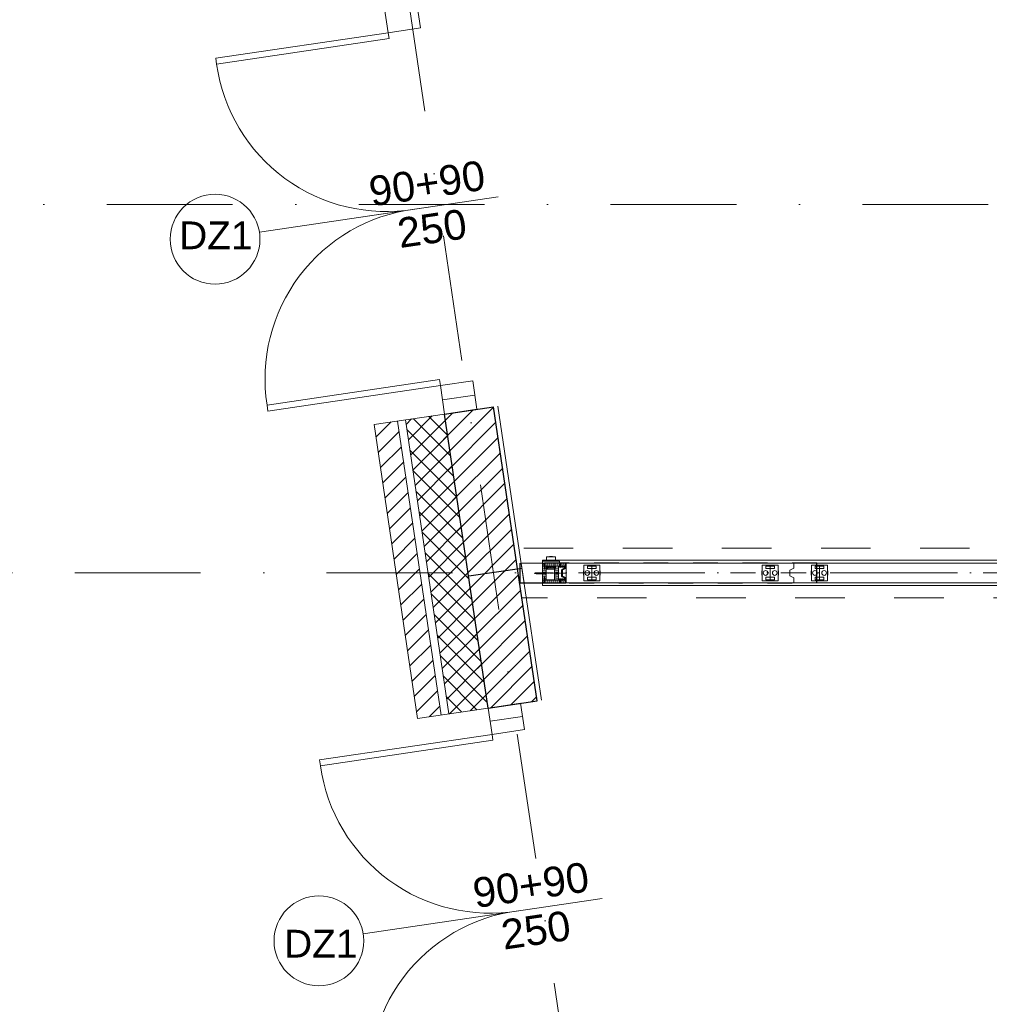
# Model space of a CAD drawing. Header units: metres. Extents: x 10441 to 19716, y -6570 to 1447.
# Tile 20 of 57: x 14392 to 14881, y -4026 to -3529. Entities that reach past the tile are written whole.
import ezdxf
from ezdxf.enums import TextEntityAlignment as Align

# ---------------------------------------------------------------- set-up
doc = ezdxf.new("R2010")
doc.units = ezdxf.units.M
doc.header["$MEASUREMENT"] = 0
for name, pattern in [('8', [0.5, 0.25, -0.25]), ('DASHDOT', [25.4, 12.7, -6.35, 0, -6.35]), ('DASHDOTX2', [50.8, 25.4, -12.7, 0, -12.7]), ('MITTELLINIE', [0.6, 0.5, -0.05, 0, -0.05])]:
    doc.linetypes.add(name, pattern=pattern)
doc.layers.get('0').update_dxf_attribs({"color": 8})
for name, color, linetype, lineweight in [('#elektryczne', 8, 'Continuous', 20), ('A_B.CIENKIE', 8, 'Continuous', 9), ('A_DRZWI', 8, 'Continuous', 5), ('A_HACZE', 8, 'Continuous', 5), ('A_OSIE', 8, 'Continuous', 13), ('A_OZACZENIE DRZWI', 8, 'Continuous', 13), ('A_OZNACZENIA OKIEN', 8, 'Continuous', 13), ('A_PROJEKTOWANE ŚCIANY MUROWANE NOŚNE', 8, 'Continuous', 30), ('A_STOLARKA', 8, 'Continuous', 5), ('A_TYNK', 8, 'Continuous', 5), ('A_WYMIARY WEWNETRZNE', 8, 'Continuous', 18), ('Baus.Wand', 8, 'Continuous', 5), ('Befestigungsmaterial', 8, 'Continuous', 5), ('dk_budowa', 8, 'Continuous', 9), ('Dorma', 8, 'Continuous', 5), ('Dormakaba', 8, 'Continuous', 5), ('Elementprofile', 8, 'Continuous', 5), ('Holz', 8, 'Continuous', 5), ('Kunststoff', 8, 'Continuous', 5), ('Linie 0.18', 8, 'Continuous', 5), ('MITTELLINIE', 8, 'MITTELLINIE', 5)]:
    doc.layers.add(name, color=color, linetype=linetype, lineweight=lineweight)
doc.layers.add('A_OZNACZENIA WARSTW', color=8, linetype='Continuous')
doc.styles.add('ARIAL', font='arial.ttf')
doc.styles.add('m1_romans', font='romans.shx', dxfattribs={"width": 0.8})

# ---------------------------------------------------------------- blocks, each defined once
blk = doc.blocks.new('A$C2DA918A7')
at = {"layer": 'A_OZACZENIE DRZWI'}
blk.add_line((-34.51, 0), (34.51, 0), dxfattribs=at)
at = {"layer": 'A_OZACZENIE DRZWI', "ltscale": 0.1, "style": 'm1_romans', "width": 0.8}
blk.add_attdef('SZEROKOSC', text='', height=10, rotation=360, dxfattribs=at).set_placement((0, 0), align=Align.BOTTOM_CENTER)
blk.add_attdef('WYSOKOSC', text='', height=10, rotation=360, dxfattribs=at).set_placement((-0.85, -3.39), align=Align.TOP_CENTER)
blk = doc.blocks.new('STRICH')
at = {"layer": 'Linie 0.18'}
blk.add_lwpolyline([(0, 15), (-0.6, 14.1), (-0.8, 12.8), (-0.8, 11.7), (-0.7, 10.3), (-0.7, 8.8), (-0.3, 7.7), (-0.1, 6.6), (0.2, 5.8), (0.2, 3.9), (0.1, 3), (-0.3, 1.7), (-0.1, 0.6), (0, 0)], dxfattribs=at)
blk = doc.blocks.new('VariflexML-Z_Profil')
at = {"layer": 'Kunststoff'}
for p, q in [((-10.1, 0), (-3.8, 0)), ((3.8, 0), (7.7, 0)), ((-22.4, -4.5), (-16.6, -1.8)), ((-17.3, -4.3), (-21.6, -6.3)), ((-16.2, -1.7), (-15.9, -1.7)), ((-15.5, -1.9), (-14.9, -3)), ((-10.8, -5.5), (-14, -5.5)), ((-13, -2.5), (-13, -2)), ((-12.7, -1.7), (-11.7, -1.7)), ((-10.4, -0.9), (-10.4, -0.3)), ((-6.3, -2.5), (-7.4, -2.5)), ((-6, -3), (-6, -2.8)), ((-5, -2.8), (-5, -3)), ((4.7, -2.5), (-4.7, -2.5)), ((-3.5, -0.3), (-3.5, -0.5)), ((-3.2, -0.8), (3.2, -0.8)), ((3.5, -0.5), (3.5, -0.3)), ((5, -3), (5, -2.8)), ((6, -2.8), (6, -3)), ((7.7, -2.5), (6.3, -2.5)), ((8, -0.3), (8, -2.2))]:
    blk.add_line(p, q, dxfattribs=at)
at = {"layer": 'Kunststoff', "extrusion": (0, 0, -1)}
for centre, radius, start, end in [((22, -5.4), 1, 245, 65), ((16.2, -2.7), 1, 65, 90), ((14, -2.5), 3, 270, 316.7438), ((15.9, -2.2), 0.5, 90, 150), ((12.7, -2), 0.3, 0, 90), ((11.7, -2), 0.3, 90, 188.8499), ((10.8, -2.5), 3, 188.2132, 270), ((10.1, -0.3), 0.3, 0, 90), ((10.1, -0.9), 0.3, 283.3424, 0), ((5.5, -3), 0.5, 180, 0), ((3.8, -0.3), 0.3, 90, 180), ((-3.8, -0.3), 0.3, 0, 90), ((-5.5, -3), 0.5, 180, 0), ((-7.7, -0.3), 0.3, 90, 180), ((-7.7, -2.2), 0.3, 180, 270)]:
    blk.add_arc(centre, radius, start, end, dxfattribs=at)
at = {"layer": 'Kunststoff'}
for centre, radius, start, end in [((-16.9, -5.2), 1, 43.2562, 115), ((-14, -2.5), 1, 210, 0), ((-10.4, -2.2), 1, 171.1501, 76.6576), ((-7.4, -3), 0.5, 90, 171.7868), ((-6.3, -2.8), 0.3, 0, 90), ((-4.7, -2.8), 0.3, 90, 180), ((-3.2, -0.5), 0.3, 180, 270), ((3.2, -0.5), 0.3, 270, 0), ((4.7, -2.8), 0.3, 0, 90), ((6.3, -2.8), 0.3, 90, 180)]:
    blk.add_arc(centre, radius, start, end, dxfattribs=at)
blk = doc.blocks.new('VariflexMLK-22')
at = {"layer": 'Elementprofile'}
blk.add_lwpolyline([(-21.3, -12.5, -0.353424), (-21.1, -12.7, 0.221047), (-17, -18), (-2.1, -26, -0.277325), (0, -29.5), (0, -31.5, -0.414214), (-2.5, -34), (-17.2, -34, -0.043661), (-17.5, -34), (-19, -33.7, -0.36397), (-19.2, -33.4), (-19.2, -32.7, -0.36397), (-19, -32.4), (-18.3, -32.3, -0.043661), (-18, -32.3), (-16.7, -32.3, 0.414214), (-16.4, -32, -0.414214), (-15.4, -31, -0.414214), (-14.4, -32), (-14.4, -32.2, 0.414214), (-14.1, -32.5), (-13.2, -32.5, 0.087489), (-12.5, -32.4), (-11.8, -32.1, -0.087489), (-11.1, -32), (-2.5, -32, 0.414214), (-2, -31.5), (-2, -29.5, 0.277325), (-3.1, -27.7), (-21, -18.2, -0.277325), (-24.7, -12), (-24.7, 12, -0.277325), (-21, 18.2), (-3.1, 27.7, 0.277325), (-2, 29.5), (-2, 31.5, 0.414214), (-2.5, 32), (-11.1, 32, -0.087489), (-11.8, 32.1), (-12.5, 32.4, 0.087489), (-13.2, 32.5), (-14.1, 32.5, 0.414214), (-14.4, 32.2), (-14.4, 32, -0.414214), (-15.4, 31, -0.414214), (-16.4, 32, 0.414214), (-16.7, 32.3), (-18, 32.3, -0.043661), (-18.3, 32.3), (-19, 32.4, -0.36397), (-19.2, 32.7), (-19.2, 33.4, -0.36397), (-19, 33.7), (-17.5, 34, -0.043661), (-17.2, 34), (-2.5, 34, -0.414214), (0, 31.5), (0, 29.5, -0.277325), (-2.1, 26), (-17, 18, 0.221047), (-21.1, 12.7, -0.353424), (-21.3, 12.5), (-21.8, 12.5, -0.414214), (-22, 12.7), (-22, 13, 0.414214), (-22.2, 13.2), (-22.5, 13.2, 0.414214), (-22.7, 13), (-22.7, -13, 0.414214), (-22.5, -13.2), (-22.2, -13.2, 0.414214), (-22, -13), (-22, -12.7, -0.414214), (-21.8, -12.5)], format="xyb", close=True, dxfattribs=at)
at = {"layer": 'Elementprofile', "lineweight": 25}
blk.add_lwpolyline([(-21, 12.4), (-22.7, 12.4), (-22.7, -12.4), (-21, -12.4)], close=True, dxfattribs=at)
blk = doc.blocks.new('Spax4-2x15Flach')
at = {"layer": 'Befestigungsmaterial'}
for p, q in [((-3.154831, 0.315788), (-2.389469, 0.315788)), ((-2.980004, 2.399631), (-2.184804, 1.882751)), ((-0.624923, 3.986071), (-2.416521, 3.644359)), ((-1.686126, 1.55861), (-1.231576, 1.263153)), ((-1.652628, 0.315788), (-0.757894, 0.315788)), ((-1.231576, 1.263153), (-1.112716, 1.025432)), ((-0.915788, 0.631576), (-0.6, 0)), ((-0.6, 0), (-0.915788, -0.631576)), ((0, -3.469075), (0, 3.469075)), ((0, 1.578947), (1.05, 1.210526)), ((1.05, 1.210526), (10.655125, 1.210526)), ((1.05, -1.210526), (1.05, 1.210526)), ((1.18144, 1.210526), (1.368421, 2)), ((2.315789, -2), (1.368421, 2)), ((3.076177, 1.210526), (3.263158, 2)), ((4.210526, -2), (3.263158, 2)), ((4.970914, 1.210526), (5.157895, 2)), ((6.105263, -2), (5.157895, 2)), ((6.865651, 1.210526), (7.052632, 2)), ((8, -2), (7.052632, 2)), ((8.760388, 1.210526), (8.947368, 2)), ((9.894737, -2), (8.947368, 2)), ((10.655125, 1.210526), (10.842105, 2)), ((10.655125, 1.210526), (15, 0)), ((15, 0), (10.655125, -1.210526)), ((11.725936, -1.731729), (10.842105, 2)), ((12.312968, 0.746852), (12.495451, 1.517335)), ((13.139812, -1.203301), (12.495451, 1.517335)), ((13.522312, 0.411699), (13.687209, 1.107929)), ((14.148349, -0.83911), (13.687209, 1.107929)), ((-3.154831, -0.315788), (-2.389469, -0.315788)), ((-2.980004, -2.399631), (-2.184804, -1.882751)), ((-2.416521, -3.644359), (-0.624923, -3.986071)), ((-1.231576, -1.263153), (-1.686126, -1.55861)), ((-0.757894, -0.315788), (-1.652628, -0.315788)), ((-1.112716, -1.025432), (-1.231576, -1.263153)), ((0, -1.578947), (1.05, -1.210526)), ((1.05, -1.210526), (10.655125, -1.210526)), ((2.315789, -2), (2.50277, -1.210526)), ((4.210526, -2), (4.397507, -1.210526)), ((6.105263, -2), (6.292244, -1.210526)), ((8, -2), (8.186981, -1.210526)), ((9.894737, -2), (10.081717, -1.210526)), ((11.725936, -1.731729), (11.933751, -0.854288)), ((13.139812, -1.203301), (13.313519, -0.469871)), ((14.148349, -0.83911), (14.300959, -0.19476))]:
    blk.add_line(p, q, dxfattribs=at)
for centre, radius, start, end in [((13.115789, 0), 16.273684, 168.545138, 191.454862), ((-2.317914, 3.127362), 0.526316, 100.798363, 168.545138), ((-0.526316, 3.469075), 0.526316, 0, 100.798363), ((-2.317914, -3.127362), 0.526316, 191.454862, 259.201637), ((-0.526316, -3.469075), 0.526316, 259.201637, 0)]:
    blk.add_arc(centre, radius, start, end, dxfattribs=at)
blk = doc.blocks.new('Spax4-2x30Senk')
at = {"layer": 'Befestigungsmaterial'}
for p, q in [((0, 4.05295), (2.5, 1.955201)), ((0, -4.05), (0, 4.05)), ((0, 2.239997), (0.768716, 1.740332)), ((0.6, 0.299999), (0.000005, 0.299999)), ((1.16818, 1.48068), (1.600002, 1.199995)), ((1.200003, 0.299999), (2.050001, 0.299999)), ((1.600002, 1.199995), (1.71292, 0.97416)), ((1.900001, 0.599998), (2.2, 0)), ((2.2, 0), (1.900001, -0.599998)), ((2.5, 1.955201), (4, 1.210526)), ((2.5, 1.955201), (2.5, -1.955201)), ((4, -1.210526), (4, 1.210526)), ((4, 1.210526), (25.655125, 1.210526)), ((4.813019, 1.213477), (5, 2.00295)), ((5.947368, -1.99705), (5, 2.00295)), ((6.707756, 1.213477), (6.894737, 2.00295)), ((7.842105, -1.99705), (6.894737, 2.00295)), ((8.602493, 1.213477), (8.789474, 2.00295)), ((9.736842, -1.99705), (8.789474, 2.00295)), ((10.49723, 1.213477), (10.684211, 2.00295)), ((11.631579, -1.99705), (10.684211, 2.00295)), ((12.391967, 1.213477), (12.578947, 2.00295)), ((13.526316, -1.99705), (12.578947, 2.00295)), ((14.286704, 1.210526), (14.473684, 2)), ((15.421053, -2), (14.473684, 2)), ((16.18144, 1.210526), (16.368421, 2)), ((17.315789, -2), (16.368421, 2)), ((18.076177, 1.210526), (18.263158, 2)), ((19.210526, -2), (18.263158, 2)), ((19.970914, 1.210526), (20.157895, 2)), ((21.105263, -2), (20.157895, 2)), ((21.865651, 1.210526), (22.052632, 2)), ((23, -2), (22.052632, 2)), ((23.760388, 1.210526), (23.947368, 2)), ((24.894737, -2), (23.947368, 2)), ((25.655125, 1.210526), (25.842105, 2)), ((25.655125, 1.210526), (30, 0)), ((30, 0), (25.655125, -1.210526)), ((26.725936, -1.731729), (25.842105, 2)), ((27.312968, 0.746852), (27.495451, 1.517335)), ((28.139812, -1.203301), (27.495451, 1.517335)), ((28.522312, 0.411699), (28.687209, 1.107929)), ((29.148349, -0.83911), (28.687209, 1.107929)), ((0, -2.239997), (0.645693, -1.820296)), ((0, -4.05295), (2.5, -1.955201)), ((0.6, -0.299999), (0.000005, -0.299999)), ((1.600002, -1.199995), (1.16818, -1.48068)), ((2.050001, -0.299999), (1.200003, -0.299999)), ((1.71292, -0.97416), (1.600002, -1.199995)), ((2.5, -1.955201), (4, -1.210526)), ((4, -1.210526), (25.655125, -1.210526)), ((5.947368, -1.99705), (6.134349, -1.207576)), ((7.842105, -1.99705), (8.029086, -1.207576)), ((9.736842, -1.99705), (9.923823, -1.207576)), ((11.631579, -1.99705), (11.81856, -1.207576)), ((13.526316, -1.99705), (13.713296, -1.207576)), ((15.421053, -2), (15.608033, -1.210526)), ((17.315789, -2), (17.50277, -1.210526)), ((19.210526, -2), (19.397507, -1.210526)), ((21.105263, -2), (21.292244, -1.210526)), ((23, -2), (23.186981, -1.210526)), ((24.894737, -2), (25.081717, -1.210526)), ((26.725936, -1.731729), (26.933751, -0.854288)), ((28.139812, -1.203301), (28.313519, -0.469871)), ((29.148349, -0.83911), (29.300959, -0.19476))]:
    blk.add_line(p, q, dxfattribs=at)
blk = doc.blocks.new('Moveo-Schalter2')
at = {"layer": 'Dormakaba'}
for p, q in [((-43.5, 0), (43.5, 0)), ((-43.5, 0), (-43.5, -10)), ((-23, 19), (-22, 28)), ((-23, 19), (-19, 19)), ((-22, 19), (-22, 31)), ((-22, 31), (22, 31)), ((-21, 17), (-21, 29)), ((-20, 16), (-19, 16)), ((-20, 9), (-20, 16)), ((-20, 9), (-19, 9)), ((-19, 0), (-19, 19)), ((-19, 19), (19, 19)), ((-18, 19), (-18, 29)), ((-14, 19), (-14, 22)), ((-14, 21.5), (-11.5, 21.5)), ((-14, 20.5), (-11.5, 20.5)), ((-14, 20), (-7, 20)), ((-13, 23), (-12.5, 23)), ((-11.5, 20), (-11.5, 27)), ((-9.5, 20), (-9.5, 27)), ((-9.5, 21.5), (-7, 21.5)), ((-9.5, 20.5), (-7, 20.5)), ((-9.5, 20), (-7, 20)), ((-8.5, 23), (-8, 23)), ((-7, 19), (-7, 22)), ((-3.5, 19), (-3.5, 22)), ((-3.5, 21.5), (-1, 21.5)), ((-3.5, 20.5), (-1, 20.5)), ((-3.5, 20), (3.5, 20)), ((-2.5, 23), (-2, 23)), ((-1, 20), (-1, 27)), ((1, 20), (1, 27)), ((1, 21.5), (3.5, 21.5)), ((1, 20.5), (3.5, 20.5)), ((1, 20), (3.5, 20)), ((2, 23), (2.5, 23)), ((3.5, 19), (3.5, 22)), ((7, 19), (7, 22)), ((7, 21.5), (9.5, 21.5)), ((7, 20.5), (9.5, 20.5)), ((7, 20), (14, 20)), ((8, 23), (8.5, 23)), ((9.5, 20), (9.5, 27)), ((11.5, 20), (11.5, 27)), ((11.5, 21.5), (14, 21.5)), ((11.5, 20.5), (14, 20.5)), ((11.5, 20), (14, 20)), ((12.5, 23), (13, 23)), ((14, 19), (14, 22)), ((18, 19), (18, 29)), ((19, 0), (19, 19)), ((23, 19), (19, 19)), ((20, 16), (19, 16)), ((20, 9), (19, 9)), ((20, 9), (20, 16)), ((21, 17), (21, 29)), ((22, 19), (22, 31)), ((23, 19), (22, 28)), ((43.5, 0), (43.5, -10)), ((-43.5, -10), (43.5, -10)), ((-35, -12), (-35, -10)), ((35, -12), (-35, -12)), ((-23.2, -12), (-23.2, -31)), ((23.2, -31), (-23.2, -31)), ((-8.5, -31), (-8.5, -31.5)), ((8.5, -31.5), (-8.5, -31.5)), ((-7, -31.5), (-5.5, -32.5)), ((5.5, -32.5), (-5.5, -32.5)), ((5.5, -32.5), (7, -31.5)), ((8.5, -31), (8.5, -31.5)), ((23.2, -12), (23.2, -31)), ((35, -12), (35, -10))]:
    blk.add_line(p, q, dxfattribs=at)
for centre, radius, start, end in [((-19, 29), 2, 90, 180), ((-20, 17), 1, 180, 270), ((-16, 29), 2, 90, 180), ((-13, 22), 1, 90, 180), ((-12.5, 22), 1, 0, 90), ((-10.5, 27), 1, 90, 180), ((-10.5, 27), 1, 0, 90), ((-8.5, 22), 1, 90, 180), ((-8, 22), 1, 0, 90), ((-2.5, 22), 1, 90, 180), ((-2, 22), 1, 0, 90), ((0, 27), 1, 90, 180), ((0, 27), 1, 0, 90), ((2, 22), 1, 90, 180), ((2.5, 22), 1, 0, 90), ((8, 22), 1, 90, 180), ((8.5, 22), 1, 0, 90), ((10.5, 27), 1, 90, 180), ((10.5, 27), 1, 0, 90), ((12.5, 22), 1, 90, 180), ((13, 22), 1, 0, 90), ((16, 29), 2, 0, 90), ((19, 29), 2, 0, 90), ((20, 17), 1, 270, 0)]:
    blk.add_arc(centre, radius, start, end, dxfattribs=at)
blk = doc.blocks.new('A$C7CD53C9C')
at = {"layer": 'Baus.Wand'}
blk.add_line((11.32, 18.72), (11.32, 30.72), dxfattribs=at)
at = {"layer": 'Dormakaba', "lineweight": 5}
for p, q in [((11.32, 28.78), (11.32, 20.78)), ((13.22, 28.22), (13.22, 21.32))]:
    blk.add_line(p, q, dxfattribs=at)
at = {"layer": 'Holz'}
for p, q in [((17.52, 28.12), (17.52, 28.32)), ((17.72, 28.12), (17.72, 28.32)), ((17.92, 28.12), (17.92, 28.32)), ((18.12, 28.12), (18.12, 28.32)), ((18.32, 28.12), (18.32, 28.32)), ((18.52, 28.12), (18.52, 28.32)), ((18.72, 28.12), (18.72, 28.32)), ((18.92, 28.12), (18.92, 28.32)), ((19.12, 28.12), (19.12, 28.32)), ((17.52, 21.42), (17.52, 21.22)), ((17.72, 21.42), (17.72, 21.22)), ((17.92, 21.42), (17.92, 21.22)), ((18.12, 21.42), (18.12, 21.22)), ((18.32, 21.42), (18.32, 21.22)), ((18.52, 21.42), (18.52, 21.22)), ((18.72, 21.42), (18.72, 21.22)), ((18.92, 21.42), (18.92, 21.22)), ((19.12, 21.42), (19.12, 21.22))]:
    blk.add_line(p, q, dxfattribs=at)
for points in [[(11.32, 28.22), (23.02, 28.22), (23.02, 29.82), (11.32, 29.82)], [(19.32, 28.22), (17.42, 28.22), (17.42, 21.32), (19.32, 21.32)], [(11.32, 19.72), (23.02, 19.72), (23.02, 21.32), (11.32, 21.32)]]:
    blk.add_lwpolyline(points, close=True, dxfattribs=at)
at = {"layer": 'Linie 0.18'}
for points in [[(11.32, 28.27), (22.97, 28.27), (22.97, 29.77), (11.32, 29.77)], [(11.32, 19.77), (22.97, 19.77), (22.97, 21.27), (11.32, 21.27)]]:
    blk.add_lwpolyline(points, dxfattribs=at)
at = {"layer": 'MITTELLINIE'}
blk.add_line((23.32, 24.77), (11.32, 24.77), dxfattribs=at)
at = {"layer": 'Befestigungsmaterial', "xscale": 0.1, "yscale": 0.1, "zscale": 0.1}
for p, rotation in [((20.36, 27.97), 90), ((20.36, 21.57), 270)]:
    blk.add_blockref('Spax4-2x15Flach', p, dxfattribs=dict(at, rotation=rotation))
at = {"layer": 'Dormakaba', "lineweight": 5}
for name, p, xscale, yscale, zscale, rotation in [('Spax4-2x30Senk', (13.21, 24.83), 0.2, 0.2, 0.2, 180), ('STRICH', (13.22, 27.28), -0.11875, 0.11875, 0.1, 90), ('STRICH', (13.22, 26.28), -0.11875, 0.11875, 0.1, 90), ('STRICH', (13.22, 25.28), -0.11875, 0.11875, 0.1, 90), ('Spax4-2x30Senk', (12.37, 29.77), 0.1, 0.1, 0.1, 270), ('STRICH', (13.22, 24.28), -0.11875, 0.11875, 0.1, 90), ('STRICH', (13.22, 23.28), -0.11875, 0.11875, 0.1, 90), ('STRICH', (13.22, 22.28), -0.11875, 0.11875, 0.1, 90), ('Spax4-2x30Senk', (12.37, 19.79), -0.1, 0.1, 0.1, 270)]:
    blk.add_blockref(name, p, dxfattribs=dict(at, xscale=xscale, yscale=yscale, zscale=zscale, rotation=rotation))
at = {"layer": 'Dormakaba', "xscale": -0.1, "yscale": 0.1, "zscale": 0.1}
blk.add_blockref('Moveo-Schalter2', (15.59, 19.71), dxfattribs=at)
at = {"layer": 'Elementprofile', "lineweight": 25, "xscale": 0.1, "yscale": 0.1, "zscale": 0.1}
blk.add_blockref('VariflexMLK-22', (23.32, 24.77), dxfattribs=at)
at = {"layer": 'Kunststoff', "xscale": -0.1, "yscale": 0.1, "zscale": 0.1}
blk.add_blockref('VariflexML-Z_Profil', (20.36, 28.22), dxfattribs=at)
at = {"layer": 'Kunststoff', "xscale": 0.1, "yscale": 0.1, "zscale": 0.1, "rotation": 180}
blk.add_blockref('VariflexML-Z_Profil', (20.36, 21.32), dxfattribs=at)
at = {"layer": 'Linie 0.18', "xscale": -0.1, "yscale": 0.1, "zscale": 0.1}
for p in [(11.67, 28.27), (12.67, 28.27), (13.67, 28.27), (13.67, 28.27), (14.67, 28.27), (14.67, 28.27), (15.67, 28.27), (16.67, 28.27), (17.67, 28.27), (18.67, 28.27), (19.67, 28.27), (20.67, 28.27), (21.67, 28.27), (22.67, 28.27)]:
    blk.add_blockref('STRICH', p, dxfattribs=at)
at = {"layer": 'Linie 0.18', "zscale": 0.1}
for p, xscale, yscale, rotation in [((17.42, 27.27), 0.12667, 0.12667, 270), ((17.42, 26.27), 0.12667, 0.12667, 270), ((17.42, 25.27), 0.12667, 0.12667, 270), ((11.67, 21.27), 0.1, 0.1, 180), ((12.67, 21.27), 0.1, 0.1, 180), ((13.67, 21.27), 0.1, 0.1, 180), ((14.67, 21.27), 0.1, 0.1, 180), ((14.67, 21.27), 0.1, 0.1, 180), ((15.67, 21.27), 0.1, 0.1, 180), ((16.67, 21.27), 0.1, 0.1, 180), ((16.67, 21.27), 0.1, 0.1, 180), ((17.42, 24.27), 0.12667, 0.12667, 270), ((17.42, 23.27), 0.12667, 0.12667, 270), ((17.42, 22.27), 0.12667, 0.12667, 270), ((17.67, 21.27), 0.1, 0.1, 180), ((18.67, 21.27), 0.1, 0.1, 180), ((19.67, 21.27), 0.1, 0.1, 180), ((20.67, 21.27), 0.1, 0.1, 180), ((21.67, 21.27), 0.1, 0.1, 180), ((22.67, 21.27), 0.1, 0.1, 180)]:
    blk.add_blockref('STRICH', p, dxfattribs=dict(at, xscale=xscale, yscale=yscale, rotation=rotation))
blk = doc.blocks.new('dwgobject_-16219454_1YUW54W')
for p, q in [((-40, 11.5), (-42, 11.5)), ((-42, -11.5), (-42, 11.5)), ((0, 34.9), (0, -34.9)), ((40, 11.5), (42, 11.5)), ((42, -11.5), (42, 11.5)), ((-40, -11.5), (-42, -11.5)), ((40, -11.5), (42, -11.5))]:
    blk.add_line(p, q)
at = {"flags": 128}
blk.add_lwpolyline([(40, -39), (40, 39), (-40, 39), (-40, -39)], close=True, dxfattribs=at)
for points in [[(22.5, 22.9, -0.414214), (21.5, 21.9), (-21.5, 21.9, -0.414214), (-22.5, 22.9), (-22.5, 33.9, -0.414214), (-21.5, 34.9), (21.5, 34.9, -0.414214), (22.5, 33.9)], [(22.5, -22.9, 0.414214), (21.5, -21.9), (-21.5, -21.9, 0.414214), (-22.5, -22.9), (-22.5, -33.9, 0.414214), (-21.5, -34.9), (21.5, -34.9, 0.414214), (22.5, -33.9)]]:
    blk.add_lwpolyline(points, format="xyb", close=True, dxfattribs=at)
for centre in [(-23, 0), (23, 0)]:
    blk.add_circle(centre, 12)
blk = doc.blocks.new('GeometrySelector_1YUW54W2')
blk.add_blockref('dwgobject_-16219454_1YUW54W', (0, 0))
blk = doc.blocks.new('co_panel_parts_moveo_trackroller_r_1YUW54W')
blk.add_blockref('GeometrySelector_1YUW54W2', (0, 0, -3619))
blk = doc.blocks.new('co_panel_parts_moveo_trackroller_r_1YUW54W1')
blk.add_blockref('GeometrySelector_1YUW54W2', (0, 0, -3619))
blk = doc.blocks.new('dwgobject_-16219539_1YUW54W')
for p, q in [((-500, 50), (500, 50)), ((500, -50), (-500, -50))]:
    blk.add_line(p, q)
blk = doc.blocks.new('GeometrySelector_1YUW54W3')
blk.add_blockref('dwgobject_-16219539_1YUW54W', (0, 0))
blk = doc.blocks.new('dwgobject_-16219535_1YUW54W')
blk.add_lwpolyline([(0, -50), (0, -24.40983), (20, -14.40983), (20, 14.40983), (0, 24.40983), (0, 50)])
blk = doc.blocks.new('GeometrySelector_1YUW54W4')
blk.add_blockref('dwgobject_-16219535_1YUW54W', (0, 0))
blk = doc.blocks.new('dwgobject_-16219532_1YUW54W')
blk.add_lwpolyline([(0, -50), (0, -24.40983), (20, -14.40983), (20, 14.40983), (0, 24.40983), (0, 50)])
blk = doc.blocks.new('GeometrySelector_1YUW54W5')
blk.add_blockref('dwgobject_-16219532_1YUW54W', (0, 0))
blk = doc.blocks.new('co_panel_parts_moveo_trackroller_r_1YUW54W2')
blk.add_blockref('GeometrySelector_1YUW54W2', (0, 0, -3619))
blk = doc.blocks.new('dwgobject_-16219356_1YUW54W')
blk.add_lwpolyline([(-1000, 50), (-1000, -50), (0, -50), (0, 50)], close=True)
blk = doc.blocks.new('GeometrySelector_1YUW54W28')
blk.add_blockref('dwgobject_-16219356_1YUW54W', (0, 0))
blk = doc.blocks.new('podkład')
at = {"color": 8, "linetype": 'DASHDOT'}
blk.add_line((11192.75, -1563.2, 0.1), (10473.25, -1563.2, 0.1), dxfattribs=at)
at = {"layer": 'A_B.CIENKIE', "color": 8, "linetype": '8', "ltscale": 100}
for p, q in [((11388.8, -1550.7), (10459.16, -1550.7)), ((11375.8, -1575.7), (10462.86, -1575.7))]:
    blk.add_line(p, q, dxfattribs=at)
at = {"layer": 'A_DRZWI', "color": 8, "ltscale": 2}
for p, q in [((10422.8, -1475.8), (10439.13, -1473.38)), ((10446.82, -1638.03), (10463.14, -1635.61))]:
    blk.add_line(p, q, dxfattribs=at)
for points in [[(10411.7, -1288.12), (10409.74, -1274.82), (10393.41, -1277.24), (10395.38, -1290.54)], [(10308.33, -1303.43), (10308.77, -1306.39), (10395.82, -1293.51), (10395.38, -1290.54)], [(10334.69, -1481.49), (10334.25, -1478.52), (10421.3, -1465.63), (10421.74, -1468.6)], [(10438.06, -1466.18), (10440.19, -1480.58), (10423.87, -1483), (10421.74, -1468.6)], [(10464.12, -1642.27), (10462.15, -1628.96), (10445.83, -1631.38), (10447.8, -1644.68)], [(10360.75, -1657.57), (10361.19, -1660.53), (10448.24, -1647.65), (10447.8, -1644.68)]]:
    blk.add_lwpolyline(points, close=True, dxfattribs=at)
for centre, start, end in [((10394.29, -1294.44), 187.9558, 279.5185), ((10419.56, -1465.18), 97.3207, 188.8834), ((10446.71, -1648.58), 187.9558, 279.5185), ((10471.98, -1819.32), 97.3207, 188.8834)]:
    blk.add_arc(centre, 86.32, start, end, dxfattribs=at)
at = {"layer": 'A_HACZE', "color": 8, "linetype": 'Continuous'}
for p, q in [((10438.34, -1480.85), (10423.35, -1495.85)), ((10448.6, -1479.43), (10424.49, -1503.55)), ((10407.22, -1485.46), (10404.42, -1488.26)), ((10417.6, -1483.92), (10405.56, -1495.96)), ((10426.99, -1504.16), (10408.15, -1485.32)), ((10425.45, -1493.78), (10415.85, -1484.18)), ((10427.97, -1482.39), (10422.21, -1488.15)), ((10423.92, -1483.41), (10423.55, -1483.04)), ((10396.85, -1486.99), (10389.2, -1494.64)), ((10428.52, -1514.53), (10404.79, -1490.8)), ((10424.31, -1486.05), (10406.69, -1503.66)), ((10449.74, -1487.13), (10425.63, -1511.25)), ((10400.91, -1491.77), (10390.34, -1502.34)), ((10425.45, -1493.75), (10407.83, -1511.36)), ((10450.88, -1494.83), (10426.77, -1518.95)), ((10402.05, -1499.47), (10391.48, -1510.04)), ((10430.06, -1524.9), (10406.33, -1501.17)), ((10426.59, -1501.45), (10408.97, -1519.06)), ((10452.02, -1502.53), (10427.91, -1526.65)), ((10403.19, -1507.17), (10392.62, -1517.74)), ((10427.73, -1509.15), (10410.11, -1526.76)), ((10453.16, -1510.23), (10429.05, -1534.34)), ((10404.32, -1514.87), (10393.76, -1525.44)), ((10431.59, -1535.28), (10407.86, -1511.55)), ((10428.86, -1516.85), (10411.25, -1534.46)), ((10454.3, -1517.93), (10430.18, -1542.04)), ((10405.46, -1522.57), (10394.9, -1533.14)), ((10433.13, -1545.65), (10409.4, -1521.92)), ((10430, -1524.55), (10412.39, -1542.16)), ((10455.44, -1525.63), (10431.32, -1549.74)), ((10406.6, -1530.27), (10396.04, -1540.84)), ((10434.66, -1556.03), (10410.93, -1532.3)), ((10431.14, -1532.25), (10413.53, -1549.86)), ((10456.58, -1533.33), (10432.46, -1557.44)), ((10407.74, -1537.97), (10397.18, -1548.54)), ((10432.28, -1539.95), (10414.67, -1557.56)), ((10436.2, -1566.4), (10412.47, -1542.67)), ((10457.72, -1541.03), (10433.6, -1565.14)), ((10408.88, -1545.67), (10398.32, -1556.23)), ((10433.42, -1547.64), (10415.81, -1565.26)), ((10458.86, -1548.73), (10434.74, -1572.84)), ((10410.02, -1553.37), (10399.46, -1563.93)), ((10437.74, -1576.78), (10414, -1553.05)), ((10434.56, -1555.34), (10416.95, -1572.96)), ((10460, -1556.43), (10435.88, -1580.54)), ((10411.16, -1561.07), (10400.6, -1571.63)), ((10439.27, -1587.15), (10415.54, -1563.42)), ((10435.7, -1563.04), (10418.09, -1580.65)), ((10461.14, -1564.13), (10437.02, -1588.24)), ((10412.3, -1568.77), (10401.74, -1579.33)), ((10440.81, -1597.53), (10417.08, -1573.79)), ((10436.84, -1570.74), (10419.23, -1588.35)), ((10462.27, -1571.83), (10438.16, -1595.94)), ((10413.44, -1576.46), (10402.88, -1587.03)), ((10437.98, -1578.44), (10420.37, -1596.05)), ((10463.41, -1579.52), (10439.3, -1603.64)), ((10414.58, -1584.16), (10404.01, -1594.73)), ((10442.34, -1607.9), (10418.61, -1584.17)), ((10439.12, -1586.14), (10421.51, -1603.75)), ((10464.55, -1587.22), (10440.44, -1611.34)), ((10415.72, -1591.86), (10405.15, -1602.43)), ((10443.88, -1618.27), (10420.15, -1594.54)), ((10440.26, -1593.84), (10422.65, -1611.45)), ((10465.69, -1594.92), (10441.58, -1619.04)), ((10416.86, -1599.56), (10406.29, -1610.13)), ((10445.41, -1628.65), (10421.68, -1604.92)), ((10441.4, -1601.54), (10423.79, -1619.15)), ((10466.83, -1602.62), (10442.72, -1626.74)), ((10418, -1607.26), (10407.43, -1617.83)), ((10442.54, -1609.24), (10424.93, -1626.85)), ((10419.14, -1614.96), (10408.57, -1625.53)), ((10467.97, -1610.32), (10447.11, -1631.19)), ((10440.14, -1632.22), (10423.22, -1615.29)), ((10443.68, -1616.94), (10426.36, -1634.26)), ((10469.11, -1618.02), (10457.48, -1629.65)), ((10420.28, -1622.66), (10409.71, -1633.23)), ((10444.82, -1624.64), (10436.73, -1632.72)), ((10432.45, -1633.36), (10424.75, -1625.67)), ((10470.25, -1625.72), (10467.85, -1628.12)), ((10421.42, -1630.36), (10415.98, -1635.8))]:
    blk.add_line(p, q, dxfattribs=at)
at = {"layer": 'A_OSIE', "color": 8, "linetype": 'DASHDOT', "ltscale": 5}
for p, q in [((10563.06, -2335.96), (10339.57, -828.6)), ((14256.99, -1377.2), (10108.73, -1377.2)), ((11698.79, -1563.2), (10108.73, -1563.2))]:
    blk.add_line(p, q, dxfattribs=at)
at = {"layer": 'A_OZNACZENIA WARSTW', "color": 8, "linetype": 'Continuous'}
blk.add_line((10436.15, -1564.66), (10462.86, -1560.7), dxfattribs=at)
at = {"layer": 'A_PROJEKTOWANE ŚCIANY MUROWANE NOŚNE', "color": 8}
for p, q in [((10423.87, -1483), (10448.6, -1479.34)), ((10460.35, -1558.7), (10448.6, -1479.33)), ((10445.83, -1631.38), (10423.87, -1482.99)), ((10470.56, -1627.72), (10460.35, -1558.7)), ((10445.83, -1631.38), (10470.56, -1627.72))]:
    blk.add_line(p, q, dxfattribs=at)
at = {"layer": 'A_STOLARKA', "color": 8, "linetype": '8', "lineweight": 25, "ltscale": 50}
for p, q in [((10611.75, -1558.2), (10461.75, -1558.2)), ((10461.75, -1558.2), (10461.75, -1568.2)), ((10611.75, -1568.2), (10611.75, -1558.2)), ((10461.75, -1568.2), (10611.75, -1568.2))]:
    blk.add_line(p, q, dxfattribs=at)
at = {"layer": 'A_STOLARKA', "color": 8}
for p, q in [((10552.75, -1556.8, 0.1), (10473.25, -1556.8, 0.1)), ((10473.25, -1556.8, 0.1), (10473.25, -1558.3, 0.1)), ((10552.75, -1558.3, 0.1), (10473.25, -1558.3, 0.1)), ((10473.25, -1558.3, 0.1), (10473.25, -1568.1, 0.1)), ((10552.75, -1558.3, 0.1), (10473.25, -1558.3, 0.1)), ((10473.25, -1558.3, 0.1), (10552.75, -1558.3, 0.1)), ((11152.75, -1556.8, 0.1), (10552.75, -1556.8, 0.1)), ((11152.75, -1558.3, 0.1), (10552.75, -1558.3, 0.1)), ((11152.75, -1558.3, 0.1), (10552.75, -1558.3, 0.1)), ((10552.75, -1558.3, 0.1), (11163.75, -1558.3, 0.1)), ((10473.25, -1568.1, 0.1), (10552.75, -1568.1, 0.1)), ((10552.75, -1568.1, 0.1), (10473.25, -1568.1, 0.1)), ((10473.25, -1569.6, 0.1), (10473.25, -1568.1, 0.1)), ((10473.25, -1568.1, 0.1), (10552.75, -1568.1, 0.1)), ((10552.75, -1569.6, 0.1), (10473.25, -1569.6, 0.1)), ((10552.75, -1568.1, 0.1), (11152.75, -1568.1, 0.1)), ((11152.75, -1568.1, 0.1), (10552.75, -1568.1, 0.1)), ((10552.75, -1568.1, 0.1), (11192.75, -1568.1, 0.1)), ((11152.75, -1569.6, 0.1), (10552.75, -1569.6, 0.1))]:
    blk.add_line(p, q, dxfattribs=at)
at = {"layer": 'A_TYNK', "color": 8, "linetype": 'Continuous'}
for p, q in [((10462.86, -1560.7), (10450.77, -1479.01)), ((10423.87, -1483), (10388.26, -1488.27)), ((10410.22, -1636.65), (10388.26, -1488.27)), ((10422.09, -1634.89), (10400.13, -1486.51)), ((10426.05, -1634.31), (10404.08, -1485.92)), ((10426.05, -1634.31), (10404.08, -1485.92)), ((10472.73, -1627.4), (10462.86, -1560.7)), ((10445.83, -1631.38), (10410.22, -1636.65))]:
    blk.add_line(p, q, dxfattribs=at)
at = {"layer": 'A_WYMIARY WEWNETRZNE', "color": 8, "linetype": 'Continuous'}
for p, q in [((10450.86, -1373.31), (10330.39, -1391.14)), ((10503.28, -1727.45), (10382.81, -1745.28))]:
    blk.add_line(p, q, dxfattribs=at)
for centre in [(10308.01, -1394.73), (10360.43, -1748.87)]:
    blk.add_circle(centre, 22.67, dxfattribs=at)
at = {"layer": 'dk_budowa', "color": 8, "linetype": 'Continuous'}
for p, q in [((10473.23, -1558.2), (10462.49, -1558.2)), ((10462.49, -1558.2), (10463.97, -1568.2)), ((10473.23, -1568.2), (10473.23, -1558.2)), ((10463.97, -1568.2), (10473.23, -1568.2))]:
    blk.add_line(p, q, dxfattribs=at)
at = {"layer": 'A_OZACZENIE DRZWI', "color": 8, "ltscale": 0.1}
ref = blk.add_blockref('A$C2DA918A7', (10416.72, -1378.36), dxfattribs=dict(at, rotation=8.419613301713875))
ref.add_attrib('WYSOKOSC', '250', dxfattribs={"ltscale": 0.1, "height": 15, "rotation": 8.4196, "style": 'ARIAL'}).set_placement((10416.38, -1381.84), align=Align.TOP_CENTER)
ref.add_attrib('SZEROKOSC', '90+90', dxfattribs={"ltscale": 0.1, "height": 15, "rotation": 8.4196, "style": 'ARIAL'}).set_placement((10416.72, -1378.36), align=Align.BOTTOM_CENTER)
ref = blk.add_blockref('A$C2DA918A7', (10469.14, -1732.5), dxfattribs=dict(at, rotation=8.419613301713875))
ref.add_attrib('WYSOKOSC', '250', dxfattribs={"ltscale": 0.1, "height": 15, "rotation": 8.4196, "style": 'ARIAL'}).set_placement((10468.8, -1735.98), align=Align.TOP_CENTER)
ref.add_attrib('SZEROKOSC', '90+90', dxfattribs={"ltscale": 0.1, "height": 15, "rotation": 8.4196, "style": 'ARIAL'}).set_placement((10469.14, -1732.5), align=Align.BOTTOM_CENTER)
at = {"layer": 'A_STOLARKA', "color": 8, "yscale": 0.1, "zscale": 0.1}
for name, p, xscale in [('GeometrySelector_1YUW54W28', (10473.25, -1563.2), -0.012), ('GeometrySelector_1YUW54W4', (10485.25, -1563.2), -0.1), ('GeometrySelector_1YUW54W3', (10542.7, -1563.2), -0.1149), ('co_panel_parts_moveo_trackroller_r_1YUW54W', (10498.15, -1563.2, 361.9), -0.1), ('co_panel_parts_moveo_trackroller_r_1YUW54W1', (10588.15, -1563.2, 361.9), -0.1), ('GeometrySelector_1YUW54W5', (10600.15, -1563.2), -0.1), ('GeometrySelector_1YUW54W4', (10600.15, -1563.2), -0.1), ('GeometrySelector_1YUW54W3', (10657.6, -1563.2), -0.1149), ('co_panel_parts_moveo_trackroller_r_1YUW54W2', (10613.05, -1563.2, 361.9), -0.1)]:
    blk.add_blockref(name, p, dxfattribs=dict(at, xscale=xscale))
at = {"layer": 'Dorma', "color": 8, "linetype": 'DASHDOTX2', "lineweight": 5, "ltscale": 0.05, "xscale": -1, "rotation": 180}
blk.add_blockref('A$C7CD53C9C', (10461.93, -1538.48, 0.1), dxfattribs=at)
at = {"layer": 'A_OZACZENIE DRZWI', "color": 8, "ltscale": 0.1, "style": 'm1_romans', "width": 0.8}
for rotation, p in [(98.4861, (12735.07, -773.13)), (360, (12573.8, -1012.7)), (90, (11565.29, -1150.14)), (90, (11872.29, -1150.14)), (90, (12230.03, -1245.64)), (90, (12385.87, -1249.44)), (90, (11565.29, -1370.89)), (90, (11872.29, -1370.89)), (90, (12230.03, -1370.89)), (90, (12389.3, -1370.89)), (90, (11748.79, -1556.15)), (90, (11986.6, -1556.15)), (90, (12389.3, -1556.15)), (360, (12235.05, -1664.2)), (360, (12235.05, -1880.2)), (90, (11745.78, -2001.94))]:
    blk.add_attdef('SZEROKOSC', text='', height=10, rotation=rotation, dxfattribs=at).set_placement(p, align=Align.BOTTOM_CENTER)
for rotation, p in [(98.4861, (12738.56, -773.47)), (360, (12572.95, -1016.09)), (90, (11568.68, -1150.99)), (90, (11875.68, -1150.99)), (90, (12233.42, -1246.49)), (90, (12389.27, -1250.29)), (90, (11568.68, -1371.74)), (90, (11875.68, -1371.74)), (90, (12233.42, -1371.74)), (90, (12392.69, -1371.74)), (90, (11752.19, -1557)), (90, (11990, -1557)), (90, (12392.69, -1557)), (360, (12234.2, -1667.59)), (360, (12234.2, -1883.59)), (90, (11749.18, -2002.79))]:
    blk.add_attdef('WYSOKOSC', text='', height=10, rotation=rotation, dxfattribs=at).set_placement(p, align=Align.TOP_CENTER)
at = {"layer": 'A_OZNACZENIA OKIEN', "color": 8, "linetype": 'Continuous', "lineweight": 18, "style": 'ARIAL'}
for p in [(10289.94, -1399.78), (10342.9, -1757.3)]:
    blk.add_text('DZ1', height=14, dxfattribs=at).set_placement(p)
at = {"layer": 'A_OZNACZENIA OKIEN', "color": 8, "ltscale": 0.1, "style": 'm1_romans', "width": 0.8}
for rotation, p in [(278.8676, (13373.71, -593.04)), (278.8676, (12983.87, -650.74)), (278.8676, (12445.73, -730.4)), (278.8676, (12224.15, -763.19)), (0, (14017.48, -900.03)), (278.8676, (11021.54, -941.2)), (278.8676, (10640.69, -997.57)), (0, (14017.48, -1574.7)), (90, (10819.6, -2080.7)), (90, (11204.6, -2080.7)), (90, (11970.6, -2080.7)), (90, (13175.8, -2080.7)), (90, (13539.8, -2080.7))]:
    blk.add_attdef('SZEROKOSC', text='', height=10, rotation=rotation, dxfattribs=at).set_placement(p, align=Align.BOTTOM_CENTER)
for rotation, p in [(278.8676, (13403.28, -587.56)), (278.8676, (13013.44, -645.27)), (278.8676, (12475.3, -724.92)), (278.8676, (12253.72, -757.72)), (0, (14011.09, -903.42)), (278.8676, (11051.11, -935.72)), (278.8676, (10670.26, -992.09)), (0, (14011.09, -1578.09)), (90, (10823, -2081.55)), (90, (11208, -2081.55)), (90, (11974, -2081.55)), (90, (13179.19, -2081.55)), (90, (13543.19, -2081.55))]:
    blk.add_attdef('WYSOKOSC', text='', height=10, rotation=rotation, dxfattribs=at).set_placement(p, align=Align.TOP_CENTER)

msp = doc.modelspace()

# ---------------------------------------------------------------- block references
at = {"layer": '#elektryczne', "color": 8, "linetype": 'Continuous', "lineweight": 18}
msp.add_blockref('podkład', (4182.37, -2244.78), dxfattribs=at)

doc.saveas('drawing.dxf')
